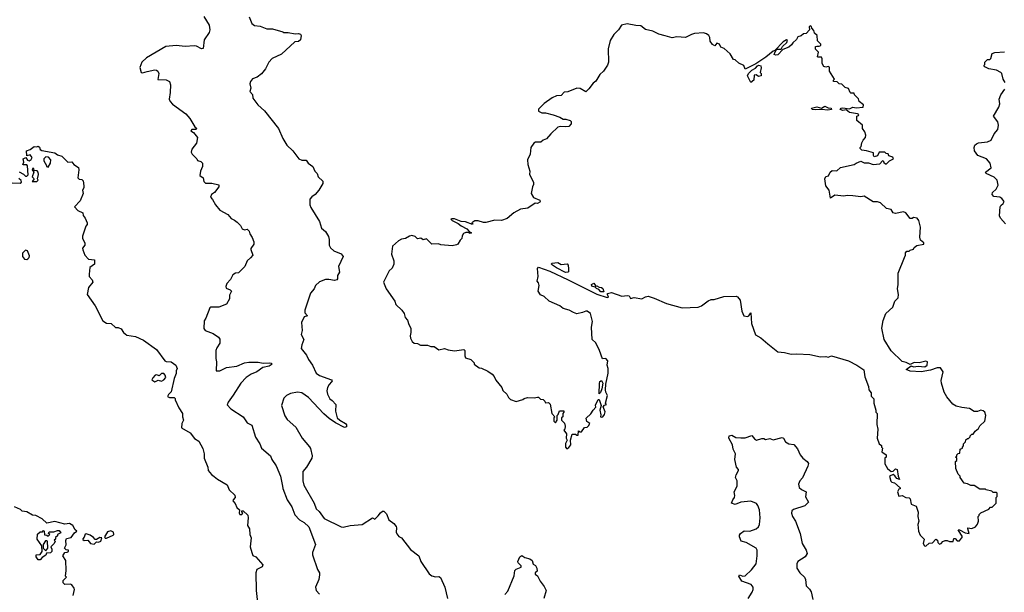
# Model space of a CAD drawing. Extents: x 2240384 to 2404287, y 351326 to 526670.
# Tile 254 of 256: x 2339552 to 2348324, y 504500 to 509605. Entities that reach past the tile are written whole.
import ezdxf

# ---------------------------------------------------------------- set-up
doc = ezdxf.new("R2010")
doc.units = 0

msp = doc.modelspace()

# ---------------------------------------------------------------- linework, layer by layer
at = {"layer": '0CON20XD'}
for points in [[(2341193.2, 509633.2), (2341238.6, 509555), (2341245.5, 509515.5), (2341238.5, 509491.5), (2341195.6, 509425), (2341185, 509347.5), (2341172.5, 509345), (2341127.3, 509367.3), (2341105, 509371.2), (2341025, 509364.2), (2340945, 509374), (2340852.5, 509365), (2340681.4, 509265), (2340638.9, 509225), (2340622.6, 509177.4), (2340632.7, 509135), (2340645, 509132), (2340687.2, 509142.8), (2340755, 509158.2), (2340770.9, 509155), (2340783.7, 509145), (2340792.2, 509125), (2340781.5, 509071.5), (2340857.3, 509067.3), (2340886.2, 509055), (2340896.2, 509025), (2340893.3, 508955), (2340883.3, 508895), (2340893.3, 508875), (2340912.7, 508852.7), (2341032.5, 508765), (2341067.5, 508725), (2341110.8, 508650.8), (2341130, 508635), (2341120, 508625), (2341085, 508626.2), (2341077.5, 508615), (2341099.8, 508599.8), (2341136.7, 508555), (2341127, 508503), (2341085, 508450), (2341080, 508425), (2341087, 508407), (2341130, 508365), (2341135, 508350), (2341165, 508340), (2341180, 508325), (2341180, 508295), (2341162.5, 508255), (2341157.5, 508215), (2341187.5, 508195), (2341193.6, 508163.6), (2341206.4, 508146.4), (2341265, 508146.2), (2341325, 508132.5), (2341326.2, 508115), (2341287.3, 508062.7), (2341261.2, 508045), (2341252.3, 508022.3), (2341270.7, 508000.7), (2341295, 507953.3), (2341335, 507908), (2341405, 507868.8), (2341435, 507832), (2341465, 507818.8), (2341488.8, 507798.8), (2341518.8, 507768.8), (2341535, 507740), (2341555, 507732.5), (2341577, 507737), (2341595, 507720), (2341602.5, 507695), (2341622.5, 507662.5), (2341637.5, 507625), (2341637.5, 507605), (2341610, 507565), (2341610, 507555), (2341627.5, 507505), (2341609.3, 507480.7), (2341577.5, 507455), (2341557.5, 507405), (2341500.7, 507349.3), (2341475, 507346.2), (2341450.3, 507329.7), (2341430.7, 507289.3), (2341395.8, 507254.2), (2341387.5, 507225), (2341391.2, 507211.2), (2341427, 507197), (2341440, 507185), (2341420.7, 507149.3), (2341420, 507115), (2341395, 507067.5), (2341325, 507041.2), (2341255, 507042), (2341244.5, 507035.5), (2341211.2, 506945), (2341195, 506920), (2341193.3, 506853.3), (2341203.9, 506833.9), (2341275, 506806.7), (2341322.5, 506775), (2341336.4, 506756.4), (2341335, 506720), (2341309.3, 506680.7), (2341300, 506655), (2341298.8, 506585), (2341306.2, 506555), (2341303.3, 506473.3), (2341333.6, 506473.6), (2341395.5, 506504.5), (2341485, 506517.1), (2341555, 506545.3), (2341592.8, 506552.8), (2341675, 506551.5), (2341722, 506542), (2341775.4, 506545.4), (2341792.9, 506542.9), (2341802, 506535), (2341773.8, 506515), (2341716.7, 506505), (2341663.3, 506465), (2341615, 506445.8), (2341568.6, 506415), (2341521.9, 506365), (2341455, 506257.1), (2341408.6, 506195), (2341401.2, 506171.2), (2341432, 506135), (2341543.8, 506065), (2341579.7, 506009.7), (2341619.7, 505989.7), (2341653.4, 505883.4), (2341690, 505825), (2341705.8, 505785), (2341785, 505716.2), (2341797.5, 505685), (2341837, 505627), (2341875.4, 505535.4), (2341894.2, 505445.8), (2341896.9, 505425), (2341934.4, 505325), (2341975, 505261.2), (2342002.2, 505192.2), (2342045.4, 505145.4), (2342085, 505122.9), (2342126.5, 505085), (2342188.6, 504925), (2342159.4, 504855), (2342159.4, 504835), (2342204.4, 504704.4), (2342222.5, 504675), (2342223.8, 504655), (2342215.8, 504614.2), (2342187.5, 504545), (2342192.5, 504515), (2342223, 504483)], [(2341595, 509630), (2341620.7, 509570.7), (2341645, 509552.5), (2341695, 509547.5), (2341755, 509523.3), (2341803, 509523), (2341897, 509497), (2341905, 509490), (2341945, 509490), (2342005, 509479.2), (2342035, 509481.2), (2342052.5, 509475), (2342058.8, 509465), (2342055, 509423.8), (2342035, 509411.2), (2342003.9, 509406.1), (2341885, 509298), (2341801.2, 509258.8), (2341770.8, 509225), (2341742.4, 509167.6), (2341705, 509122.5), (2341666.4, 509093.6), (2341625, 509076.2), (2341608.8, 509055), (2341603.3, 509033.3), (2341610, 508995), (2341602.5, 508965), (2341627, 508937), (2341630, 508905), (2341672.5, 508845), (2341733.6, 508793.6), (2341856.7, 508635), (2341896.7, 508545), (2341933.3, 508485), (2341985.9, 508435.9), (2342037.5, 508365), (2342065, 508353.8), (2342105, 508352.5), (2342121.2, 508325), (2342162, 508295), (2342182.5, 508255), (2342201.2, 508235), (2342210, 508205), (2342252.5, 508165), (2342251.2, 508145), (2342215.7, 508085), (2342185, 508046), (2342153.6, 508026.4), (2342138, 508005), (2342137.5, 507955), (2342145, 507930), (2342224.2, 507805), (2342239.2, 507745), (2342275, 507716.7), (2342302.7, 507672.7), (2342310, 507645), (2342308.8, 507595), (2342319.5, 507569.5), (2342350, 507545), (2342415, 507517.5), (2342433.1, 507495), (2342393.1, 507405), (2342401.5, 507355), (2342384.4, 507325), (2342382.5, 507295), (2342376, 507285), (2342355, 507278.6), (2342305, 507289.5), (2342275, 507288.9), (2342223.2, 507266.8), (2342187.5, 507235), (2342176.7, 507205), (2342143.9, 507166.1), (2342090.8, 507015), (2342092.3, 506992.3), (2342115.7, 506964.3), (2342085, 506956.7), (2342062, 506905), (2342068.8, 506835), (2342059.3, 506799.3), (2342083.8, 506755), (2342064.4, 506705), (2342060, 506675), (2342107.8, 506615), (2342123.5, 506575), (2342161.2, 506525), (2342193.3, 506455), (2342222.7, 506432.7), (2342331.2, 506395), (2342335.7, 506385), (2342330.8, 506375), (2342308.1, 506351.9), (2342293.5, 506325), (2342288.1, 506295), (2342293.3, 506265), (2342313.6, 506223.6), (2342335, 506210), (2342367.5, 506175), (2342364.2, 506115), (2342380.8, 506055), (2342403.9, 506033.9), (2342454.3, 506004.3), (2342461.9, 505991.9), (2342463.8, 505975), (2342445, 505969.4), (2342365, 506010.5), (2342309.2, 506049.2), (2342261.5, 506091.5), (2342125, 506235.7), (2342065, 506277.1), (2342026.1, 506283.9), (2341965, 506272.5), (2341930, 506255), (2341905, 506230), (2341883.3, 506165), (2341913, 506073), (2341935, 506041.2), (2342012.8, 505972.8), (2342067.1, 505875), (2342135, 505797.1), (2342142, 505782), (2342157, 505717), (2342154.6, 505695.4), (2342107.3, 505615), (2342073.8, 505576.2), (2342073.3, 505495), (2342083.9, 505453.9), (2342173.9, 505295), (2342193.6, 505245), (2342219.9, 505219.9), (2342265, 505158.8), (2342415, 505084), (2342435, 505082), (2342495, 505095.8), (2342603.9, 505106.1), (2342695, 505163.3), (2342715, 505153.3), (2342746.8, 505183.2), (2342765, 505210), (2342785, 505224), (2342795, 505223.3), (2342819.2, 505199.2), (2342841.2, 505145), (2342885, 505113.3), (2342905, 505087.5), (2342909.2, 505075), (2342904.5, 505035.5), (2342910.4, 505020.4), (2342929.1, 504999.1), (2342952, 504985), (2343032.9, 504882.9), (2343108.8, 504825), (2343126.2, 504775), (2343200, 504665), (2343225, 504646.2), (2343255, 504638.8), (2343285, 504640.8), (2343301.7, 504631.7), (2343338, 504545), (2343363.9, 504446.1)], [(2347625, 504912.5), (2347655, 504937.5), (2347685, 504940), (2347715, 504972.5), (2347730, 504965), (2347732.5, 504945), (2347745, 504930), (2347760, 504935), (2347775, 504952.5), (2347798.3, 504961.7), (2347815, 504962.5), (2347835, 504952.5), (2347867, 504953), (2347875, 504980), (2347885, 504980), (2347905, 504960), (2347925, 504960), (2347950, 504995), (2347912.5, 505057.5), (2347925, 505056.7), (2347975, 505030), (2348010, 505025), (2347997.5, 505065), (2348000, 505075), (2348035, 505070), (2348067.5, 505085), (2348083.6, 505106.4), (2348093.3, 505135), (2348090, 505175), (2348100, 505185), (2348100, 505195), (2348115, 505210), (2348185, 505240), (2348201.7, 505258.3), (2348215, 505260), (2348228.3, 505271.7), (2348250, 505295), (2348250, 505345), (2348260, 505355), (2348260, 505385), (2348255, 505390), (2348225, 505390), (2348211.7, 505401.7), (2348163, 505413), (2348155, 505420), (2348105, 505420), (2348055, 505452.5), (2348025, 505452.5), (2347997, 505467), (2347965, 505472.5), (2347930, 505525), (2347930, 505535), (2347913, 505553), (2347892.5, 505605), (2347890, 505665), (2347900, 505675), (2347900, 505695), (2347890, 505705), (2347900, 505715), (2347900, 505725), (2347911.7, 505738.3), (2347928.3, 505741.7), (2347930, 505775), (2347950, 505785), (2347950, 505795), (2347960, 505805), (2347960, 505825), (2347978.3, 505841.7), (2347981.7, 505858.3), (2347995, 505870), (2348005, 505870), (2348020, 505885), (2348020, 505895), (2348035, 505910), (2348045, 505910), (2348063.6, 505936.4), (2348095, 505960), (2348107, 505983), (2348150, 506025), (2348160, 506075), (2348150, 506105), (2348136.7, 506116.7), (2348115, 506122.5), (2348085, 506113.3), (2348055, 506112.5), (2348015, 506138.8), (2347945, 506146.2), (2347895, 506160), (2347865, 506177.5), (2347811.7, 506241.7), (2347786.7, 506285), (2347763.8, 506363.8), (2347762.3, 506387.7), (2347780, 506465), (2347755, 506500), (2347725, 506502.5), (2347665, 506480), (2347583, 506467), (2347485, 506470), (2347450, 506485), (2347495, 506520), (2347515, 506511.2), (2347555, 506516.7), (2347615, 506511.2), (2347636, 506525), (2347640, 506555), (2347625, 506560), (2347565, 506546.7), (2347521.7, 506548.3), (2347485, 506530), (2347449.5, 506549.5), (2347415, 506556.7), (2347315, 506652.5), (2347254, 506755), (2347234, 506855), (2347245.9, 506924.1), (2347267.5, 506985), (2347329.3, 507040.7), (2347347.5, 507095), (2347377.5, 507125), (2347380, 507155), (2347372.5, 507205), (2347378.8, 507245), (2347376.7, 507345), (2347433.3, 507485), (2347442.5, 507505), (2347443.6, 507526.4), (2347455, 507540), (2347475, 507540), (2347485, 507550), (2347515, 507560), (2347520, 507575), (2347545, 507592.5), (2347607.5, 507605), (2347607.5, 507615), (2347578.3, 507638.3), (2347572.5, 507665), (2347576.7, 507755), (2347562.5, 507815), (2347546.4, 507836.4), (2347515, 507840), (2347501.7, 507831.7), (2347485, 507832.5), (2347445, 507882.5), (2347425, 507892.5), (2347355, 507876.7), (2347335, 507883.3), (2347315, 507912.5), (2347275, 507921.2), (2347221.4, 507971.4), (2347195, 507980), (2347155, 507982), (2347075, 508030), (2347045, 508026), (2346975, 508035.8), (2346925, 508038), (2346895, 508032.5), (2346815, 508040), (2346775, 508012.5), (2346762.5, 508085), (2346732.5, 508125), (2346724.2, 508185.8), (2346735, 508207.5), (2346758.3, 508211.7), (2346772.5, 508245), (2346790, 508260), (2346831.7, 508258.3), (2346865, 508286.7), (2346985, 508312.5), (2347003, 508327), (2347045, 508342.5), (2347075, 508330), (2347115, 508330), (2347155, 508313.3), (2347215, 508320), (2347240, 508345), (2347245, 508350), (2347251.7, 508331.7), (2347265, 508320), (2347275, 508320), (2347300, 508345), (2347336.7, 508365), (2347329.3, 508379.3), (2347295, 508390), (2347288.3, 508408.3), (2347271.7, 508411.7), (2347260, 508425), (2347210, 508425), (2347195, 508392.5), (2347165, 508383.3), (2347157.5, 508395), (2347157, 508417), (2347095, 508436.7), (2347055, 508442.5), (2347040, 508455), (2347040, 508465), (2347050, 508475), (2347053, 508507), (2347065, 508530), (2347087, 508553), (2347090, 508575), (2347080, 508605), (2347060, 508635), (2347060, 508665), (2347010, 508705), (2347010, 508745), (2347025, 508750), (2347028.3, 508758.3), (2347015, 508766.7), (2346945, 508776), (2346915, 508802.5), (2346885, 508796.2), (2346860, 508805), (2346870, 508815), (2346885, 508818), (2346945, 508811.2), (2346974.1, 508825.9), (2347005, 508819.2), (2347066.4, 508823.6), (2347070, 508845), (2347030, 508875), (2347025, 508900), (2346990, 508935), (2346985, 508950), (2346955, 508950), (2346950, 508955), (2346935, 508990), (2346905, 509000), (2346875, 509030), (2346853.3, 509033.3), (2346835, 509050), (2346803, 509053), (2346803, 509067), (2346810, 509075), (2346767.5, 509145), (2346765, 509180), (2346755, 509187.5), (2346735, 509182.5), (2346715, 509187.5), (2346700, 509215), (2346702.5, 509255), (2346695, 509270), (2346665, 509270), (2346660, 509275), (2346667.5, 509315), (2346643, 509343), (2346642.5, 509365), (2346655, 509370), (2346675, 509367.5), (2346690, 509375), (2346690, 509385), (2346660, 509415), (2346657.5, 509465), (2346632.5, 509485), (2346627, 509507), (2346608.3, 509528.3), (2346607.5, 509545), (2346595, 509550), (2346585, 509540), (2346587.5, 509515), (2346558.3, 509481.7), (2346535, 509477.5), (2346515, 509460), (2346485, 509452.5), (2346472.5, 509427.5), (2346440.7, 509399.3), (2346429.3, 509380.7), (2346405, 509360), (2346351.2, 509338.8), (2346305, 509290), (2346287, 509287), (2346273.3, 509293.3), (2346281.2, 509318.8), (2346298.3, 509341.7), (2346337, 509343), (2346346.7, 509365), (2346385, 509402.5), (2346391.7, 509421.7), (2346382.5, 509425), (2346355, 509406), (2346278.8, 509331.2), (2346263.3, 509325), (2346198.8, 509271.2), (2346108.9, 509211.1), (2346015, 509163.8), (2346002.5, 509195), (2345957.7, 509217.7), (2345925, 509246.7), (2345911.2, 509251.2), (2345880.9, 509300.9), (2345826.6, 509346.6), (2345798.8, 509358.8), (2345785, 509386.7), (2345763.6, 509396.4), (2345745, 509372.5), (2345723.6, 509383.6), (2345704.1, 509414.1), (2345700, 509445), (2345690, 509465), (2345669.5, 509479.5), (2345645, 509486.2), (2345565, 509481.2), (2345536.1, 509473.9), (2345483.6, 509446.4), (2345405, 509451.2), (2345365, 509444.2), (2345301.7, 509461.7), (2345245.9, 509475.9), (2345191.7, 509501.7), (2345126.4, 509516.4), (2345085, 509550), (2345041.7, 509551.7), (2344965, 509568.8), (2344912.5, 509555), (2344886.4, 509513.6), (2344845, 509472.5), (2344811.2, 509418.8), (2344794.1, 509345.9), (2344796.2, 509225), (2344789.5, 509200.5), (2344753.9, 509146.1), (2344720, 509115), (2344685, 509056.7), (2344660.5, 509039.5), (2344621.7, 508988.3), (2344595, 508962.5), (2344545, 508990), (2344516.4, 508993.6), (2344435, 508961.2), (2344402.7, 508957.3), (2344375, 508930), (2344335, 508926.7), (2344295, 508906.7), (2344225, 508857.5), (2344173, 508807), (2344175, 508790), (2344203.6, 508773.6), (2344235, 508773.3), (2344305, 508756.2), (2344365, 508736.7), (2344395, 508716.7), (2344418.3, 508718.3), (2344457.5, 508705), (2344465.8, 508695.8), (2344464, 508675), (2344445, 508653.8), (2344415, 508648.8), (2344366.1, 508653.9), (2344345, 508647.5), (2344282.3, 508587.7), (2344245, 508541.2), (2344215, 508530), (2344195, 508513.3), (2344147, 508513), (2344132.5, 508505), (2344106.7, 508465), (2344100, 508405), (2344076.7, 508355), (2344078, 508315), (2344096.7, 508255), (2344094, 508225), (2344130, 508155), (2344130, 508135), (2344120, 508115), (2344107.5, 508055), (2344129.3, 508019.3), (2344187, 507997), (2344190, 507985), (2344185, 507976.7), (2344165, 507967.5), (2344145, 507970), (2344080, 507925), (2344014.1, 507915.9), (2343955, 507883.8), (2343895, 507831.2), (2343845, 507814), (2343785, 507817.5), (2343705, 507796), (2343685, 507796.7), (2343637, 507813), (2343607, 507813), (2343580, 507795), (2343590, 507785), (2343585, 507780), (2343525, 507801.2), (2343484.2, 507804.2), (2343425, 507828.8), (2343400.8, 507829.2), (2343392.5, 507825), (2343403.3, 507815), (2343458.3, 507788.3), (2343485, 507767.1), (2343535, 507740.8), (2343555, 507717.5), (2343577.5, 507705), (2343565, 507700), (2343547.5, 507707.5), (2343526.4, 507706.4), (2343505, 507700), (2343493, 507677), (2343490, 507655), (2343475, 507640), (2343456.4, 507603.6), (2343443, 507597), (2343405, 507590), (2343305, 507597.5), (2343283, 507607), (2343225, 507602.5), (2343175, 507652.5), (2343145, 507643.3), (2343125, 507657.5), (2343095, 507650), (2343075, 507672.5), (2343045, 507680), (2343023.8, 507676.2), (2342990, 507655), (2342953, 507647), (2342927, 507633), (2342873.3, 507585), (2342864.2, 507515), (2342886.1, 507456.1), (2342884, 507426), (2342870.7, 507389.3), (2342843.3, 507365), (2342793.3, 507265), (2342816.4, 507206.4), (2342893.3, 507095), (2342903.3, 507065), (2342956.1, 507016.1), (2342976.7, 506985), (2342985, 506950), (2343007.5, 506925), (2343018.3, 506888.3), (2343037.5, 506855), (2343037.5, 506815), (2343030, 506785), (2343032.5, 506765), (2343047, 506737), (2343065, 506722.5), (2343095, 506717.5), (2343123.6, 506703.6), (2343185, 506702.5), (2343215, 506690), (2343245, 506690), (2343285, 506662.5), (2343335, 506672.5), (2343368.3, 506661.7)], [(2348330, 509045), (2348312.5, 509075), (2348302.5, 509125), (2348292.5, 509135), (2348255, 509155.6), (2348185, 509166.7), (2348150, 509185), (2348142.5, 509195), (2348150, 509205), (2348150, 509225), (2348175, 509250), (2348195, 509250), (2348205, 509260), (2348217, 509303), (2348239.3, 509310.7), (2348325, 509318.8)], [(2346065, 509043.3), (2346036.7, 509105), (2346046, 509125), (2346075, 509153.8), (2346107.7, 509172.3), (2346125, 509193.8), (2346135, 509198), (2346153.3, 509193.3), (2346156.7, 509175), (2346150, 509135), (2346157.5, 509125), (2346157.5, 509105), (2346135, 509097.5), (2346111.7, 509111.7), (2346095, 509110), (2346092.5, 509065), (2346065, 509043.3)], [(2348333.6, 507783.6), (2348290, 507835), (2348282, 507855), (2348286.7, 507935), (2348292.3, 507947.7), (2348315, 507967.5), (2348322.5, 507985), (2348301.7, 508011.7), (2348283.9, 508023.9), (2348229.3, 508029.3), (2348216.7, 508045), (2348220, 508065), (2348252.5, 508095), (2348269.3, 508130.7), (2348260, 508175), (2348232.3, 508202.3), (2348162.5, 508235), (2348157.5, 508245), (2348205.8, 508284.2), (2348198.8, 508325), (2348165.5, 508365.5), (2348087.5, 508395), (2348057.5, 508435), (2348056.7, 508465), (2348062, 508485), (2348075, 508498), (2348095, 508505.8), (2348175, 508516), (2348207.9, 508532.1), (2348232.7, 508587.3), (2348266.2, 508625), (2348271.2, 508665), (2348266.2, 508695), (2348228.8, 508745), (2348276, 508825), (2348282.5, 508855), (2348277.5, 508895), (2348293.9, 508936.1), (2348327.5, 508985)], [(2346752.7, 508797.3), (2346695, 508804.3), (2346645, 508800), (2346612.5, 508805), (2346606.7, 508815), (2346655, 508826.4), (2346695, 508817.1), (2346725, 508832.5), (2346755, 508817.8), (2346780, 508815), (2346785, 508804), (2346752.7, 508797.3)], [(2339547, 508247), (2339587, 508227), (2339605, 508210), (2339615, 508210), (2339627, 508223), (2339621.7, 508301.7), (2339615, 508310), (2339585, 508310), (2339580, 508315), (2339590, 508335), (2339582.5, 508365), (2339607.5, 508377.5), (2339621.7, 508351.7), (2339635, 508347.5), (2339653, 508357), (2339662.5, 508375), (2339645, 508400), (2339615, 508390), (2339613.6, 508436.4), (2339645, 508447.5), (2339680, 508475), (2339705, 508472.5), (2339715, 508477.5), (2339727, 508467), (2339735, 508447.5), (2339749.3, 508439.3)], [(2339749.3, 508439.3), (2339865, 508417.5), (2339889.3, 508399.3), (2339927.3, 508387.3), (2339980, 508335), (2340015, 508337.5), (2340035, 508312.5), (2340077, 508287), (2340080, 508265), (2340070, 508195), (2340083, 508183), (2340105, 508180), (2340117, 508167), (2340123.3, 508125), (2340122.5, 508105), (2340112.5, 508085), (2340117.5, 508055), (2340090.7, 507989.3), (2340040, 507935), (2340070, 507905), (2340113, 507883), (2340118.3, 507858.3), (2340136.1, 507836.1), (2340152.5, 507795), (2340151.7, 507778.3), (2340140, 507765), (2340110, 507675), (2340112.5, 507655), (2340132.5, 507615), (2340132.5, 507595), (2340110.7, 507569.3), (2340114.1, 507554.1), (2340133.3, 507505), (2340165, 507470), (2340217.5, 507465), (2340217.5, 507425), (2340177.5, 507395), (2340170, 507335), (2340170, 507315), (2340196.2, 507285), (2340203.3, 507265), (2340163.6, 507216.4), (2340153.3, 507155), (2340225.5, 507055), (2340291.5, 506921.5), (2340325, 506900.8), (2340365.9, 506895.9), (2340405, 506860), (2340429.3, 506859.3), (2340455, 506850), (2340477.6, 506817.6), (2340505, 506793.3), (2340585, 506780), (2340655, 506746.4), (2340770.6, 506665), (2340845, 506562.5), (2340856.4, 506556.4), (2340902.5, 506555), (2340942, 506525), (2340956.2, 506495), (2340946.7, 506475), (2340945, 506450), (2340926.7, 506405), (2340901.7, 506288.3), (2340877, 506263), (2340870, 506245), (2340887, 506237), (2340927, 506237), (2340937, 506227), (2340937.5, 506215), (2340970, 506145), (2341003.3, 506095), (2341002.5, 506065), (2341012.5, 506035), (2340997.5, 506005), (2340992.5, 505965), (2341070.5, 505920.5), (2341110.3, 505870.3), (2341148.3, 505848.3), (2341182.5, 505782.5), (2341194.2, 505735), (2341195.9, 505695.9), (2341228, 505615), (2341232, 505585), (2341260.5, 505550.5), (2341285, 505532.5), (2341315, 505507.5), (2341399.7, 505459.7), (2341418.8, 505415), (2341470, 505365), (2341472.5, 505345), (2341452.5, 505325), (2341450, 505315), (2341471.2, 505291.2), (2341486.4, 505256.4), (2341510, 505235), (2341507.5, 505205), (2341513.3, 505195), (2341530, 505195), (2341540, 505205), (2341530, 505215), (2341530, 505225), (2341543, 505227), (2341585, 505187.5), (2341588.8, 505165), (2341581.4, 505095), (2341600, 505065), (2341602.9, 505015), (2341614, 504985), (2341605.7, 504905), (2341618.8, 504855), (2341627.5, 504827.5), (2341655.9, 504815.9), (2341717.5, 504745), (2341713, 504727), (2341665, 504702), (2341655.5, 504675), (2341658.2, 504515), (2341676.7, 504355)], [(2339805, 508290), (2339825.8, 508324.2), (2339830, 508355), (2339808.3, 508378.3), (2339785, 508382.5), (2339767.5, 508365), (2339766.7, 508345), (2339790, 508305), (2339790, 508295), (2339805, 508290)], [(2339705, 508162.5), (2339716.7, 508175), (2339710, 508185), (2339720, 508225), (2339716.4, 508246.4), (2339707, 508257), (2339681.7, 508261.7), (2339677, 508277), (2339665, 508277.5), (2339662.5, 508265), (2339677.5, 508245), (2339662.5, 508205), (2339680, 508185), (2339662.5, 508162.5), (2339705, 508162.5)], [(2339485, 508150), (2339555, 508147.5), (2339567.5, 508155), (2339565, 508170), (2339545, 508190)], [(2339615, 507467.5), (2339625, 507472.5), (2339636.7, 507485), (2339639.3, 507499.3), (2339620, 507545), (2339605, 507550), (2339577.5, 507522.5), (2339576.2, 507495), (2339595, 507470), (2339615, 507467.5)], [(2343368.3, 506661.7), (2343425, 506653.3), (2343510, 506665), (2343516.4, 506656.4), (2343517, 506607), (2343525, 506590), (2343570, 506575), (2343600, 506545), (2343600, 506535), (2343645, 506500), (2343667, 506497), (2343721.7, 506471.7), (2343760, 506445), (2343780, 506425), (2343795, 506390), (2343847, 506327), (2343855, 506300), (2343892.5, 506265), (2343907, 506237), (2343925, 506220), (2343975, 506202.5), (2344035, 506217.5), (2344045, 506227.5), (2344075, 506237.5), (2344135, 506232.5), (2344165, 506240), (2344175, 506240), (2344193, 506223), (2344215, 506220), (2344230, 506205), (2344235, 506190), (2344261.7, 506191.7), (2344277, 506177), (2344293, 506093), (2344320, 506065), (2344310, 506055), (2344310, 506025), (2344325, 506010), (2344340, 506035), (2344340, 506075), (2344350, 506085), (2344361.7, 506118.3), (2344398.3, 506118.3), (2344400, 506105), (2344390, 506095), (2344390, 506065), (2344380, 506055), (2344380, 506035), (2344407, 506007), (2344411.7, 505981.7), (2344407.5, 505955), (2344400, 505945), (2344423, 505913), (2344421.2, 505875), (2344430, 505855), (2344413.9, 505826.1), (2344413.3, 505795), (2344425, 505780), (2344445, 505790), (2344462.5, 505815), (2344460, 505855), (2344475, 505910), (2344505, 505910), (2344515, 505900), (2344528.3, 505901.7), (2344531.7, 505938.3), (2344545, 505930), (2344558.3, 505931.7), (2344585, 505970), (2344607, 505973), (2344620, 505985), (2344630, 506005), (2344603.9, 506023.9), (2344598.3, 506051.7), (2344639.3, 506090.7), (2344660, 506125), (2344685, 506150), (2344683, 506167), (2344705, 506220), (2344715, 506220), (2344733.3, 506165), (2344720.8, 506125), (2344728.3, 506081.7), (2344727.5, 506065), (2344735, 506060), (2344745.9, 506064.1), (2344763.3, 506085), (2344767.7, 506107.7), (2344750, 506155), (2344761.7, 506168.3), (2344780, 506175), (2344770, 506185), (2344790, 506255), (2344774, 506285), (2344771.2, 506305), (2344773.3, 506355), (2344794.2, 506454.2), (2344794, 506495), (2344786.2, 506525), (2344792, 506565), (2344775, 506583.3), (2344745, 506580), (2344718.8, 506655), (2344683.6, 506723.6), (2344653, 506753), (2344646.2, 506865), (2344653.8, 506915), (2344636.1, 506986.1), (2344607, 507007), (2344595, 507007.5), (2344567, 506993), (2344515, 506983.3), (2344485, 506993.3), (2344446.4, 507016.4), (2344395, 507030), (2344365, 507052.5), (2344270, 507095), (2344225, 507137.5), (2344190.7, 507150.7), (2344170, 507185), (2344180, 507235), (2344175, 507260), (2344162.5, 507275), (2344170, 507315), (2344163.8, 507386.2), (2344172.5, 507397.5), (2344275, 507361.5), (2344437.1, 507285), (2344695, 507158.6), (2344785, 507127.5), (2344797.5, 507132.5), (2344787.5, 507155), (2344790, 507165), (2344825, 507173.8), (2344915, 507138.8), (2344965, 507146.7), (2344981.7, 507141.7), (2344995, 507120), (2345025, 507127.5), (2345095, 507116.2), (2345127.5, 507135), (2345149.5, 507139.5), (2345205, 507123.3), (2345313.6, 507073.6), (2345455, 507036.7), (2345595, 507042.5), (2345625, 507052.5), (2345685, 507097.5), (2345710.7, 507109.3), (2345739.3, 507110.7), (2345825, 507136.7), (2345935, 507140), (2345947.5, 507135), (2345970, 507105), (2345986.7, 507005), (2346003.6, 506963.6), (2346035, 506957.5), (2346047.5, 506965), (2346065, 506990), (2346071.4, 506895), (2346106.4, 506796.4), (2346155, 506770), (2346217.5, 506715), (2346305, 506642.5), (2346365, 506637.5), (2346425, 506623.3), (2346475, 506626.7), (2346590.7, 506620.7), (2346685, 506600), (2346735, 506602.5), (2346755, 506597.5), (2346785, 506607.5), (2346935, 506562.5), (2347010, 506525), (2347073, 506483), (2347080.7, 506420.7), (2347112.5, 506335), (2347117.5, 506305), (2347137, 506277), (2347138.3, 506248.3), (2347160, 506225), (2347162.5, 506185), (2347180, 506125), (2347180, 506105), (2347190, 506095), (2347187.5, 505995), (2347197.5, 505955), (2347192.5, 505875), (2347210, 505825), (2347228.3, 505808.3), (2347230, 505795), (2347240, 505785), (2347233, 505753), (2347270, 505725), (2347270, 505705), (2347260, 505695), (2347260, 505645), (2347282.5, 505605), (2347315, 505577.5), (2347335, 505580), (2347355, 505600), (2347370, 505595), (2347376.7, 505535), (2347390, 505505), (2347365, 505513.3), (2347349.3, 505539.3), (2347335, 505550), (2347300, 505535), (2347311.7, 505491.7), (2347321.2, 505481.2), (2347345.6, 505475.6), (2347395, 505430), (2347396.7, 505423.3), (2347385, 505420), (2347373.3, 505395), (2347385, 505357.5), (2347415, 505362.5), (2347445, 505346.7), (2347475, 505343.3), (2347483.9, 505333.9), (2347495, 505286.7), (2347537.7, 505267.7), (2347557.1, 505215), (2347552.9, 505175), (2347561.2, 505135), (2347553.8, 505105), (2347560, 505045), (2347575, 505010), (2347610, 504975), (2347600, 504935), (2347613.6, 504913.6), (2347625, 504912.5)], [(2344415, 507352.5), (2344335, 507392.9), (2344300, 507415), (2344290, 507425), (2344292.5, 507435), (2344345, 507440), (2344375, 507422.5), (2344428.3, 507428.3), (2344437, 507417), (2344442.5, 507385), (2344441.7, 507358.3), (2344435, 507353.3), (2344415, 507352.5)], [(2344728.8, 507178.8), (2344710.7, 507200.7), (2344689.3, 507209.3), (2344680, 507220), (2344648.3, 507228.3), (2344646.7, 507245), (2344667, 507257), (2344685, 507230), (2344695, 507232.5), (2344715, 507220), (2344735, 507217.5), (2344747.5, 507207.5), (2344755, 507180), (2344728.8, 507178.8)], [(2340755, 506377.5), (2340785, 506390), (2340815, 506383.3), (2340837.5, 506395), (2340852.5, 506415), (2340846.7, 506436.7), (2340835, 506450), (2340815, 506450), (2340795, 506430), (2340775, 506440), (2340760, 506435), (2340737, 506413), (2340730, 506395), (2340755, 506377.5)], [(2344715, 506270), (2344717, 506363), (2344721.7, 506378.3), (2344735, 506387.5), (2344746.7, 506365), (2344738.8, 506315), (2344725, 506280), (2344715, 506270)], [(2346041.4, 504445), (2346077.3, 504502.7), (2346086.7, 504525), (2346086.9, 504545), (2346069.1, 504569.1), (2345985, 504598), (2345957.5, 504645), (2345965, 504656.2), (2345995, 504644), (2346015, 504645.6), (2346070.8, 504699.2), (2346114.2, 504755), (2346120.6, 504825), (2346120.6, 504875), (2346114, 504895), (2346025, 504944.2), (2345980, 504955), (2345963.3, 504995), (2345965, 505010), (2345972.5, 505025), (2346005, 505048.8), (2346055.8, 505044.2), (2346114.2, 505065.8), (2346133.8, 505085), (2346142, 505105), (2346147.5, 505165), (2346142, 505235), (2346128, 505275), (2346115, 505291.2), (2346065, 505312), (2345975, 505302.5), (2345925, 505284.2), (2345893.8, 505293.8), (2345903.8, 505325), (2345921.2, 505345), (2345923.6, 505363.6), (2345916.7, 505395), (2345943.3, 505445), (2345943.6, 505493.6), (2345930, 505525), (2345933.6, 505546.4), (2345956.2, 505585), (2345956.2, 505595), (2345936.7, 505615), (2345923.3, 505685), (2345928.8, 505735), (2345909.2, 505775), (2345902, 505815), (2345870.8, 505875), (2345872.5, 505895), (2345895, 505900), (2345930.7, 505880.7), (2345975, 505876.7), (2346015, 505877.5), (2346075, 505897.5), (2346097, 505867), (2346115, 505857.5), (2346165, 505872.5), (2346181.7, 505871.7), (2346195, 505862.5), (2346235, 505870), (2346265, 505860), (2346345, 505880), (2346356.7, 505875), (2346375, 505842.5), (2346405, 505822.5), (2346448.3, 505818.3), (2346480.5, 505780.5), (2346506.4, 505726.4), (2346530, 505695), (2346567.7, 505667.7), (2346578.3, 505648.3), (2346573.9, 505626.1), (2346525, 505520), (2346503.3, 505495), (2346490, 505465), (2346496.7, 505435), (2346515.9, 505415.9), (2346560, 505395), (2346551.7, 505351.7), (2346580, 505305), (2346547.7, 505272.3), (2346445, 505238.8), (2346431.2, 505225), (2346428, 505205), (2346435.8, 505175), (2346463.5, 505133.5), (2346505.4, 505025.4), (2346522.2, 504935), (2346559.6, 504875), (2346566.2, 504845), (2346550, 504815), (2346484.4, 504775), (2346475.6, 504755), (2346475.6, 504715), (2346503.3, 504673.3), (2346544.2, 504634.2), (2346552.5, 504615), (2346558.3, 504558.3), (2346589.2, 504529.2), (2346603.1, 504505), (2346619.2, 504435)], [(2340028.3, 504471.7), (2340038.8, 504525), (2340038.3, 504538.3), (2340015, 504566.7), (2340005, 504572.5), (2339955, 504570), (2339940, 504585), (2339940, 504605), (2339961.7, 504628.3), (2339967.5, 504635), (2339960, 504645), (2339966.7, 504695), (2339963.8, 504785), (2339936.7, 504825), (2339953.6, 504856.4), (2339975, 504857.5), (2339987.5, 504865), (2339986.4, 504876.4), (2339965, 504880), (2339950, 504895), (2339966.4, 504923.6), (2339963, 504963), (2339970, 504980), (2340010.7, 504989.3), (2340040.7, 505029.3), (2340060, 505045), (2340045, 505057.5), (2340025.8, 505095.8), (2339995, 505113.8), (2339955, 505106.7), (2339865, 505132), (2339795, 505117.5), (2339752.5, 505155), (2339695, 505183.8), (2339665, 505188.8), (2339615, 505216.7), (2339575, 505223.3), (2339557.7, 505237.7), (2339505, 505262.5)], [(2339735, 504790), (2339715, 504790), (2339700, 504815), (2339700, 504835), (2339735, 504837.5), (2339752.5, 504865), (2339750, 504915), (2339707.5, 504975), (2339711.7, 505018.3), (2339735, 505040), (2339755, 505040), (2339765, 505050), (2339770, 505045), (2339771.7, 505011.7), (2339795, 505010), (2339805, 505000), (2339820, 505015), (2339810, 505025), (2339815, 505040), (2339855, 505040), (2339888.3, 505051.7), (2339905, 505050), (2339918.3, 505031.7), (2339890, 505015), (2339890, 505005), (2339871.7, 504988.3), (2339870, 504975), (2339860, 504965), (2339867.5, 504955), (2339860, 504935), (2339830, 504905), (2339837.5, 504885), (2339837, 504863), (2339827, 504853), (2339791.7, 504848.3), (2339785, 504830), (2339750.7, 504809.3), (2339735, 504790)], [(2340215, 504930), (2340235, 504950), (2340255, 504947.5), (2340275, 504956.7), (2340282.5, 504985), (2340265, 504988.8), (2340235, 504970), (2340225, 504970), (2340209.3, 504989.3), (2340178.3, 505008.3), (2340145, 505022.5), (2340135, 505017.5), (2340127, 504993), (2340113, 504977), (2340115, 504970), (2340125, 504962.5), (2340160, 504965), (2340183.9, 504933.9), (2340215, 504930)], [(2340325, 504983.8), (2340385, 505010), (2340390, 505015), (2340387.5, 505035), (2340365, 505048.8), (2340335, 505040), (2340307.5, 504995), (2340314, 504984), (2340325, 504983.8)], [(2339785, 504870), (2339802.5, 504895), (2339800, 504955), (2339795, 504960), (2339781.7, 504958.3), (2339760, 504925), (2339760, 504895), (2339785, 504870)], [(2343875, 504480), (2343899.8, 504510.2), (2343956.1, 504646.1), (2343964.5, 504695.5), (2343975, 504707.5), (2344018.1, 504725), (2344019.4, 504735), (2343992.5, 504762.5), (2343990.8, 504775), (2344008.1, 504815), (2344025, 504827.5), (2344050.9, 504810.9), (2344097.6, 504797.6), (2344116.2, 504785), (2344125, 504750), (2344148, 504738), (2344160, 504715), (2344160.7, 504689.3), (2344144, 504675), (2344143.2, 504663.2), (2344166.1, 504646.1), (2344188.9, 504598.9), (2344225, 504553.3), (2344240.8, 504515), (2344221.2, 504445)]]:
    msp.add_lwpolyline(points, dxfattribs=at)

doc.saveas('drawing.dxf')
